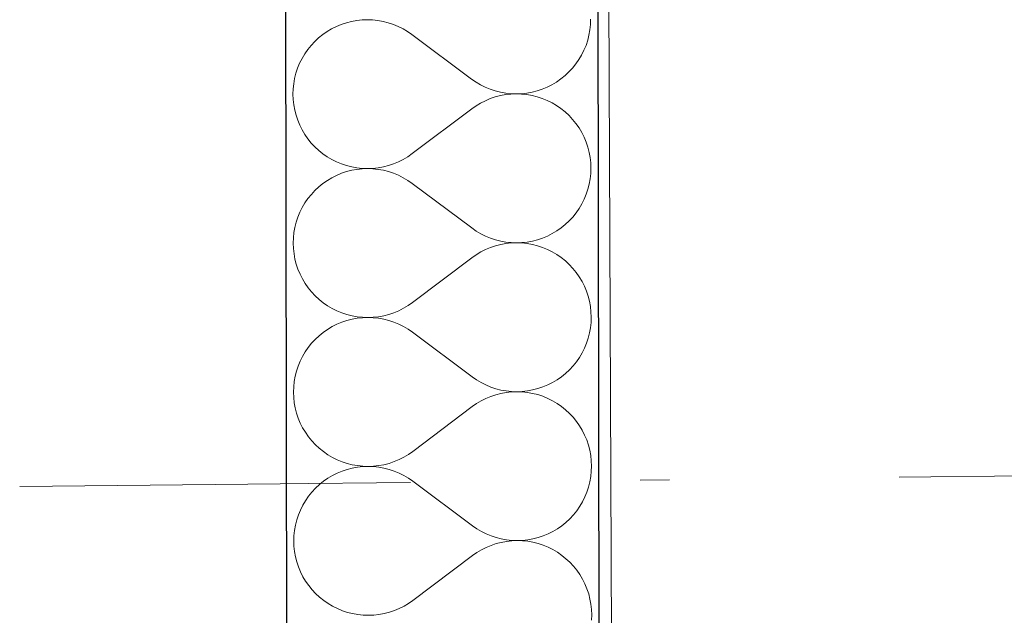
# Model space of a CAD drawing. Header units: millimetres. Extents: x -24674 to 2959, y -2716 to 20653.
# Tile 140 of 161: x -11280 to -10776, y 16095 to 16399. Entities that reach past the tile are written whole.
import ezdxf

# ---------------------------------------------------------------- set-up
doc = ezdxf.new("R2010")
doc.units = ezdxf.units.MM
doc.header["$MEASUREMENT"] = 0
doc.linetypes.add('Wipeout_Contour', pattern=[1000, 0, -1000])
doc.linetypes.add('Čerchovaná', pattern=[450, 200, -117.5, 15, -117.5])
for name, color, linetype in [('9._POHLED ZÁPADNÍ_1_Konstrukce - krov', 7, 'Continuous'), ('9._POHLED ZÁPADNÍ_1_Konstrukce - nosné', 7, 'Continuous'), ('9._POHLED ZÁPADNÍ_1_Nové_Konstrukce - nosné', 7, 'Continuous'), ('9._POHLED ZÁPADNÍ_1_Nové_Výplně - Povrchové', 7, 'Continuous'), ('9._POHLED ZÁPADNÍ_1_Nové_Výplně – Řezové', 7, 'Continuous'), ('9._POHLED ZÁPADNÍ_1_Výplně - Povrchové', 7, 'Continuous'), ('9._POHLED ZÁPADNÍ_1_VÝTAH VAR 1', 7, 'Continuous')]:
    doc.layers.add(name, color=color, linetype=linetype)

# ---------------------------------------------------------------- blocks, each defined once
blk = doc.blocks.new('*X21', base_point=(-27719.5, -6043.99))
at = {"layer": '9._POHLED ZÁPADNÍ_1_Nové_Výplně – Řezové', "color": 21, "linetype": 'Continuous', "lineweight": 20, "true_color": 0xffaaaa}
for p, q in [((-11112.6, 16397.84), (-11115.18, 16396.97)), ((-11109.96, 16398.51), (-11112.6, 16397.84)), ((-11107.29, 16399), (-11109.96, 16398.51)), ((-11104.58, 16399.29), (-11107.29, 16399)), ((-11101.86, 16399.39), (-11104.58, 16399.29)), ((-11099.14, 16399.3), (-11101.86, 16399.39)), ((-11096.44, 16399.01), (-11099.14, 16399.3)), ((-11093.76, 16398.53), (-11096.44, 16399.01)), ((-11091.12, 16397.86), (-11093.76, 16398.53)), ((-11088.54, 16397), (-11091.12, 16397.86)), ((-10987.69, 16396.88), (-10987.6, 16399.6)), ((-11122.46, 16393.32), (-11124.69, 16391.76)), ((-11120.12, 16394.71), (-11122.46, 16393.32)), ((-11117.69, 16395.93), (-11120.12, 16394.71)), ((-11115.18, 16396.97), (-11117.69, 16395.93)), ((-11086.03, 16395.97), (-11088.54, 16397)), ((-11083.59, 16394.75), (-11086.03, 16395.97)), ((-11081.25, 16393.36), (-11083.59, 16394.75)), ((-11079.02, 16391.81), (-11081.25, 16393.36)), ((-10988.46, 16391.49), (-10987.98, 16394.17)), ((-10987.98, 16394.17), (-10987.69, 16396.88)), ((-11128.8, 16388.2), (-11130.65, 16386.2)), ((-11126.81, 16390.05), (-11128.8, 16388.2)), ((-11124.69, 16391.76), (-11126.81, 16390.05)), ((-11048.5, 16369.01), (-11079.02, 16391.81)), ((-10989.98, 16386.27), (-10989.13, 16388.86)), ((-10989.13, 16388.86), (-10988.46, 16391.49)), ((-11132.35, 16384.08), (-11133.9, 16381.84)), ((-11130.65, 16386.2), (-11132.35, 16384.08)), ((-10992.23, 16381.32), (-10991.02, 16383.76)), ((-10991.02, 16383.76), (-10989.98, 16386.27)), ((-11135.28, 16379.5), (-11136.5, 16377.07)), ((-11133.9, 16381.84), (-11135.28, 16379.5)), ((-10995.17, 16376.74), (-10993.62, 16378.98)), ((-10993.62, 16378.98), (-10992.23, 16381.32)), ((-11137.53, 16374.55), (-11138.39, 16371.97)), ((-11136.5, 16377.07), (-11137.53, 16374.55)), ((-11000.71, 16370.77), (-10998.72, 16372.63)), ((-10998.72, 16372.63), (-10996.87, 16374.62)), ((-10996.87, 16374.62), (-10995.17, 16376.74)), ((-11139.06, 16369.33), (-11139.54, 16366.65)), ((-11138.39, 16371.97), (-11139.06, 16369.33)), ((-11048.5, 16369.01), (-11046.26, 16367.46)), ((-11046.26, 16367.46), (-11043.92, 16366.08)), ((-11007.4, 16366.12), (-11005.06, 16367.51)), ((-11005.06, 16367.51), (-11002.82, 16369.06)), ((-11002.82, 16369.06), (-11000.71, 16370.77)), ((-11139.82, 16363.95), (-11139.91, 16361.23)), ((-11139.54, 16366.65), (-11139.82, 16363.95)), ((-11043.92, 16366.08), (-11041.49, 16364.86)), ((-11041.49, 16364.86), (-11038.97, 16363.82)), ((-11038.97, 16363.82), (-11036.39, 16362.96)), ((-11036.39, 16362.96), (-11033.76, 16362.29)), ((-11033.76, 16362.29), (-11031.08, 16361.81)), ((-11020.23, 16361.83), (-11017.55, 16362.31)), ((-11017.55, 16362.31), (-11014.92, 16362.99)), ((-11014.92, 16362.99), (-11012.34, 16363.85)), ((-11012.34, 16363.85), (-11009.83, 16364.9)), ((-11009.83, 16364.9), (-11007.4, 16366.12)), ((-11139.91, 16361.23), (-11139.81, 16358.51)), ((-11139.81, 16358.51), (-11139.52, 16355.81)), ((-11041.48, 16357.95), (-11043.91, 16356.72)), ((-11038.97, 16359), (-11041.48, 16357.95)), ((-11036.39, 16359.86), (-11038.97, 16359)), ((-11033.75, 16360.54), (-11036.39, 16359.86)), ((-11031.08, 16361.03), (-11033.75, 16360.54)), ((-11031.08, 16361.81), (-11028.37, 16361.53)), ((-11028.37, 16361.33), (-11031.08, 16361.03)), ((-11028.37, 16361.53), (-11025.65, 16361.43)), ((-11025.65, 16361.43), (-11028.37, 16361.33)), ((-11025.65, 16361.43), (-11022.94, 16361.53)), ((-11022.93, 16361.34), (-11025.65, 16361.43)), ((-11022.94, 16361.53), (-11020.23, 16361.83)), ((-11020.23, 16361.06), (-11022.93, 16361.34)), ((-11017.55, 16360.58), (-11020.23, 16361.06)), ((-11014.91, 16359.91), (-11017.55, 16360.58)), ((-11012.33, 16359.06), (-11014.91, 16359.91)), ((-11009.81, 16358.03), (-11012.33, 16359.06)), ((-11007.38, 16356.81), (-11009.81, 16358.03)), ((-11139.52, 16355.81), (-11139.03, 16353.13)), ((-11139.03, 16353.13), (-11138.35, 16350.5)), ((-11048.47, 16353.77), (-11078.91, 16330.86)), ((-11046.24, 16355.33), (-11048.47, 16353.77)), ((-11043.91, 16356.72), (-11046.24, 16355.33)), ((-11005.04, 16355.43), (-11007.38, 16356.81)), ((-11002.8, 16353.88), (-11005.04, 16355.43)), ((-11000.68, 16352.18), (-11002.8, 16353.88)), ((-10998.68, 16350.33), (-11000.68, 16352.18)), ((-11138.35, 16350.5), (-11137.49, 16347.92)), ((-11137.49, 16347.92), (-11136.44, 16345.4)), ((-10996.82, 16348.34), (-10998.68, 16350.33)), ((-10995.11, 16346.23), (-10996.82, 16348.34)), ((-11136.44, 16345.4), (-11135.22, 16342.97)), ((-11135.22, 16342.97), (-11133.83, 16340.64)), ((-10993.56, 16344), (-10995.11, 16346.23)), ((-10992.16, 16341.66), (-10993.56, 16344)), ((-11133.83, 16340.64), (-11132.27, 16338.41)), ((-11132.27, 16338.41), (-11130.56, 16336.29)), ((-10990.94, 16339.23), (-10992.16, 16341.66)), ((-10989.89, 16336.72), (-10990.94, 16339.23)), ((-11130.56, 16336.29), (-11128.7, 16334.3)), ((-11128.7, 16334.3), (-11126.71, 16332.45)), ((-11126.71, 16332.45), (-11124.58, 16330.75)), ((-10989.03, 16334.14), (-10989.89, 16336.72)), ((-10988.35, 16331.5), (-10989.03, 16334.14)), ((-11124.58, 16330.75), (-11122.35, 16329.2)), ((-11122.35, 16329.2), (-11120, 16327.82)), ((-11120, 16327.82), (-11117.57, 16326.61)), ((-11085.9, 16326.69), (-11083.48, 16327.91)), ((-11083.48, 16327.91), (-11081.14, 16329.3)), ((-11081.14, 16329.3), (-11078.91, 16330.86)), ((-10987.86, 16328.83), (-10988.35, 16331.5)), ((-10987.57, 16326.12), (-10987.86, 16328.83)), ((-11117.57, 16326.61), (-11115.05, 16325.57)), ((-11115.05, 16325.57), (-11112.47, 16324.72)), ((-11112.47, 16324.72), (-11109.83, 16324.05)), ((-11109.83, 16322.32), (-11112.46, 16321.65)), ((-11109.83, 16324.05), (-11107.15, 16323.58)), ((-11107.15, 16322.81), (-11109.83, 16322.32)), ((-11107.15, 16323.58), (-11104.45, 16323.29)), ((-11104.45, 16323.1), (-11107.15, 16322.81)), ((-11104.45, 16323.29), (-11101.73, 16323.2)), ((-11101.73, 16323.2), (-11104.45, 16323.1)), ((-11101.73, 16323.2), (-11099.01, 16323.31)), ((-11099.01, 16323.11), (-11101.73, 16323.2)), ((-11099.01, 16323.31), (-11096.31, 16323.6)), ((-11096.3, 16322.82), (-11099.01, 16323.11)), ((-11096.31, 16323.6), (-11093.63, 16324.09)), ((-11093.63, 16322.34), (-11096.3, 16322.82)), ((-11093.63, 16324.09), (-11090.99, 16324.77)), ((-11090.99, 16321.67), (-11093.63, 16322.34)), ((-11090.99, 16324.77), (-11088.42, 16325.64)), ((-11088.42, 16325.64), (-11085.9, 16326.69)), ((-10987.47, 16323.4), (-10987.57, 16326.12)), ((-10987.56, 16320.69), (-10987.47, 16323.4)), ((-11122.32, 16317.13), (-11124.56, 16315.57)), ((-11119.99, 16318.52), (-11122.32, 16317.13)), ((-11117.56, 16319.74), (-11119.99, 16318.52)), ((-11115.04, 16320.78), (-11117.56, 16319.74)), ((-11112.46, 16321.65), (-11115.04, 16320.78)), ((-11088.41, 16320.81), (-11090.99, 16321.67)), ((-11085.89, 16319.77), (-11088.41, 16320.81)), ((-11083.46, 16318.56), (-11085.89, 16319.77)), ((-11081.12, 16317.17), (-11083.46, 16318.56)), ((-11078.88, 16315.62), (-11081.12, 16317.17)), ((-10988.32, 16315.3), (-10987.85, 16317.98)), ((-10987.85, 16317.98), (-10987.56, 16320.69)), ((-11128.66, 16312.01), (-11130.51, 16310.01)), ((-11126.67, 16313.86), (-11128.66, 16312.01)), ((-11124.56, 16315.57), (-11126.67, 16313.86)), ((-11048.36, 16292.82), (-11078.88, 16315.62)), ((-10989.85, 16310.08), (-10988.99, 16312.67)), ((-10988.99, 16312.67), (-10988.32, 16315.3)), ((-11132.22, 16307.89), (-11133.76, 16305.65)), ((-11130.51, 16310.01), (-11132.22, 16307.89)), ((-10992.1, 16305.13), (-10990.88, 16307.57)), ((-10990.88, 16307.57), (-10989.85, 16310.08)), ((-11135.15, 16303.31), (-11136.36, 16300.88)), ((-11133.76, 16305.65), (-11135.15, 16303.31)), ((-10995.03, 16300.55), (-10993.48, 16302.79)), ((-10993.48, 16302.79), (-10992.1, 16305.13)), ((-11137.4, 16298.36), (-11138.25, 16295.78)), ((-11136.36, 16300.88), (-11137.4, 16298.36)), ((-10998.59, 16296.44), (-10996.73, 16298.43)), ((-10996.73, 16298.43), (-10995.03, 16300.55)), ((-11138.92, 16293.14), (-11139.4, 16290.46)), ((-11138.25, 16295.78), (-11138.92, 16293.14)), ((-11048.36, 16292.82), (-11046.13, 16291.27)), ((-11004.92, 16291.32), (-11002.69, 16292.87)), ((-11002.69, 16292.87), (-11000.57, 16294.58)), ((-11000.57, 16294.58), (-10998.59, 16296.44)), ((-11139.69, 16287.76), (-11139.78, 16285.04)), ((-11139.4, 16290.46), (-11139.69, 16287.76)), ((-11046.13, 16291.27), (-11043.79, 16289.89)), ((-11043.79, 16289.89), (-11041.35, 16288.67)), ((-11041.35, 16288.67), (-11038.84, 16287.63)), ((-11038.84, 16287.63), (-11036.26, 16286.77)), ((-11036.26, 16286.77), (-11033.62, 16286.1)), ((-11017.42, 16286.12), (-11014.78, 16286.8)), ((-11014.78, 16286.8), (-11012.2, 16287.66)), ((-11012.2, 16287.66), (-11009.69, 16288.71)), ((-11009.69, 16288.71), (-11007.26, 16289.93)), ((-11007.26, 16289.93), (-11004.92, 16291.32)), ((-11139.78, 16285.04), (-11139.68, 16282.32)), ((-11139.68, 16282.32), (-11139.38, 16279.62)), ((-11041.34, 16281.76), (-11043.77, 16280.53)), ((-11038.83, 16282.81), (-11041.34, 16281.76)), ((-11036.25, 16283.67), (-11038.83, 16282.81)), ((-11033.62, 16284.35), (-11036.25, 16283.67)), ((-11033.62, 16286.1), (-11030.94, 16285.62)), ((-11030.94, 16284.84), (-11033.62, 16284.35)), ((-11030.94, 16285.62), (-11028.24, 16285.34)), ((-11028.24, 16285.14), (-11030.94, 16284.84)), ((-11028.24, 16285.34), (-11025.52, 16285.24)), ((-11025.52, 16285.24), (-11028.24, 16285.14)), ((-11025.52, 16285.24), (-11022.8, 16285.34)), ((-11022.8, 16285.15), (-11025.52, 16285.24)), ((-11022.8, 16285.34), (-11020.1, 16285.64)), ((-11020.09, 16284.87), (-11022.8, 16285.15)), ((-11020.1, 16285.64), (-11017.42, 16286.12)), ((-11017.42, 16284.39), (-11020.09, 16284.87)), ((-11014.78, 16283.72), (-11017.42, 16284.39)), ((-11012.19, 16282.87), (-11014.78, 16283.72)), ((-11009.68, 16281.83), (-11012.19, 16282.87)), ((-11007.24, 16280.62), (-11009.68, 16281.83)), ((-11139.38, 16279.62), (-11138.89, 16276.94)), ((-11138.89, 16276.94), (-11138.22, 16274.31)), ((-11048.34, 16277.58), (-11078.77, 16254.67)), ((-11046.11, 16279.14), (-11048.34, 16277.58)), ((-11043.77, 16280.53), (-11046.11, 16279.14)), ((-11004.9, 16279.24), (-11007.24, 16280.62)), ((-11002.66, 16277.69), (-11004.9, 16279.24)), ((-11000.54, 16275.99), (-11002.66, 16277.69)), ((-11138.22, 16274.31), (-11137.35, 16271.73)), ((-11137.35, 16271.73), (-11136.31, 16269.21)), ((-10998.55, 16274.14), (-11000.54, 16275.99)), ((-10996.69, 16272.15), (-10998.55, 16274.14)), ((-10994.98, 16270.04), (-10996.69, 16272.15)), ((-11136.31, 16269.21), (-11135.08, 16266.78)), ((-11135.08, 16266.78), (-11133.69, 16264.45)), ((-10993.42, 16267.81), (-10994.98, 16270.04)), ((-10992.03, 16265.47), (-10993.42, 16267.81)), ((-11133.69, 16264.45), (-11132.14, 16262.22)), ((-11132.14, 16262.22), (-11130.42, 16260.1)), ((-10990.81, 16263.04), (-10992.03, 16265.47)), ((-10989.76, 16260.53), (-10990.81, 16263.04)), ((-11130.42, 16260.1), (-11128.57, 16258.11)), ((-11128.57, 16258.11), (-11126.57, 16256.26)), ((-10988.9, 16257.95), (-10989.76, 16260.53)), ((-10988.22, 16255.31), (-10988.9, 16257.95)), ((-11126.57, 16256.26), (-11124.45, 16254.56)), ((-11124.45, 16254.56), (-11122.21, 16253.01)), ((-11122.21, 16253.01), (-11119.87, 16251.63)), ((-11119.87, 16251.63), (-11117.43, 16250.42)), ((-11085.77, 16250.5), (-11083.34, 16251.72)), ((-11083.34, 16251.72), (-11081, 16253.11)), ((-11081, 16253.11), (-11078.77, 16254.67)), ((-10987.73, 16252.64), (-10988.22, 16255.31)), ((-10987.43, 16249.93), (-10987.73, 16252.64)), ((-11117.43, 16250.42), (-11114.92, 16249.38)), ((-11114.92, 16249.38), (-11112.33, 16248.53)), ((-11112.33, 16248.53), (-11109.7, 16247.86)), ((-11109.7, 16247.86), (-11107.02, 16247.39)), ((-11107.02, 16246.62), (-11109.69, 16246.13)), ((-11107.02, 16247.39), (-11104.31, 16247.1)), ((-11104.31, 16246.91), (-11107.02, 16246.62)), ((-11104.31, 16247.1), (-11101.59, 16247.01)), ((-11101.59, 16247.01), (-11104.31, 16246.91)), ((-11101.59, 16247.01), (-11098.87, 16247.12)), ((-11098.87, 16246.92), (-11101.59, 16247.01)), ((-11098.87, 16247.12), (-11096.17, 16247.41)), ((-11096.17, 16246.63), (-11098.87, 16246.92)), ((-11096.17, 16247.41), (-11093.49, 16247.9)), ((-11093.49, 16246.15), (-11096.17, 16246.63)), ((-11093.49, 16247.9), (-11090.86, 16248.58)), ((-11090.86, 16248.58), (-11088.28, 16249.45)), ((-11088.28, 16249.45), (-11085.77, 16250.5)), ((-10987.33, 16247.21), (-10987.43, 16249.93)), ((-10987.42, 16244.5), (-10987.33, 16247.21)), ((-11119.85, 16242.33), (-11122.19, 16240.94)), ((-11117.42, 16243.55), (-11119.85, 16242.33)), ((-11114.91, 16244.59), (-11117.42, 16243.55)), ((-11112.33, 16245.46), (-11114.91, 16244.59)), ((-11109.69, 16246.13), (-11112.33, 16245.46)), ((-11090.85, 16245.48), (-11093.49, 16246.15)), ((-11088.27, 16244.62), (-11090.85, 16245.48)), ((-11085.76, 16243.58), (-11088.27, 16244.62)), ((-11083.32, 16242.37), (-11085.76, 16243.58)), ((-11080.98, 16240.98), (-11083.32, 16242.37)), ((-10988.19, 16239.11), (-10987.71, 16241.79)), ((-10987.71, 16241.79), (-10987.42, 16244.5)), ((-11126.54, 16237.67), (-11128.53, 16235.81)), ((-11124.42, 16239.38), (-11126.54, 16237.67)), ((-11122.19, 16240.94), (-11124.42, 16239.38)), ((-11078.75, 16239.43), (-11080.98, 16240.98)), ((-11048.23, 16216.63), (-11078.75, 16239.43)), ((-10989.71, 16233.89), (-10988.86, 16236.47)), ((-10988.86, 16236.47), (-10988.19, 16239.11)), ((-11132.08, 16231.7), (-11133.63, 16229.46)), ((-11130.38, 16233.82), (-11132.08, 16231.7)), ((-11128.53, 16235.81), (-11130.38, 16233.82)), ((-10991.96, 16228.94), (-10990.75, 16231.38)), ((-10990.75, 16231.38), (-10989.71, 16233.89)), ((-11135.01, 16227.12), (-11136.23, 16224.69)), ((-11133.63, 16229.46), (-11135.01, 16227.12)), ((-10994.9, 16224.36), (-10993.35, 16226.6)), ((-10993.35, 16226.6), (-10991.96, 16228.94)), ((-11137.26, 16222.17), (-11138.12, 16219.59)), ((-11136.23, 16224.69), (-11137.26, 16222.17)), ((-10998.45, 16220.25), (-10996.6, 16222.24)), ((-10996.6, 16222.24), (-10994.9, 16224.36)), ((-11138.79, 16216.95), (-11139.27, 16214.27)), ((-11138.12, 16219.59), (-11138.79, 16216.95)), ((-11048.23, 16216.63), (-11045.99, 16215.08)), ((-11004.79, 16215.13), (-11002.55, 16216.68)), ((-11002.55, 16216.68), (-11000.44, 16218.39)), ((-11000.44, 16218.39), (-10998.45, 16220.25)), ((-11139.55, 16211.57), (-11139.64, 16208.85)), ((-11139.27, 16214.27), (-11139.55, 16211.57)), ((-11045.99, 16215.08), (-11043.65, 16213.69)), ((-11043.65, 16213.69), (-11041.22, 16212.48)), ((-11041.22, 16212.48), (-11038.7, 16211.44)), ((-11038.7, 16211.44), (-11036.12, 16210.58)), ((-11014.65, 16210.61), (-11012.07, 16211.47)), ((-11012.07, 16211.47), (-11009.56, 16212.52)), ((-11009.56, 16212.52), (-11007.13, 16213.74)), ((-11007.13, 16213.74), (-11004.79, 16215.13)), ((-11139.64, 16208.85), (-11139.54, 16206.13)), ((-11139.54, 16206.13), (-11139.25, 16203.43)), ((-11038.7, 16206.62), (-11041.21, 16205.57)), ((-11036.12, 16207.48), (-11038.7, 16206.62)), ((-11036.12, 16210.58), (-11033.49, 16209.91)), ((-11033.48, 16208.16), (-11036.12, 16207.48)), ((-11033.49, 16209.91), (-11030.81, 16209.43)), ((-11030.81, 16208.65), (-11033.48, 16208.16)), ((-11030.81, 16209.43), (-11028.1, 16209.15)), ((-11028.1, 16208.95), (-11030.81, 16208.65)), ((-11028.1, 16209.15), (-11025.38, 16209.05)), ((-11025.38, 16209.05), (-11028.1, 16208.95)), ((-11025.38, 16209.05), (-11022.67, 16209.15)), ((-11022.66, 16208.96), (-11025.38, 16209.05)), ((-11022.67, 16209.15), (-11019.96, 16209.45)), ((-11019.96, 16208.68), (-11022.66, 16208.96)), ((-11019.96, 16209.45), (-11017.28, 16209.93)), ((-11017.28, 16208.2), (-11019.96, 16208.68)), ((-11017.28, 16209.93), (-11014.65, 16210.61)), ((-11014.64, 16207.53), (-11017.28, 16208.2)), ((-11012.06, 16206.68), (-11014.64, 16207.53)), ((-11009.54, 16205.64), (-11012.06, 16206.68)), ((-11139.25, 16203.43), (-11138.76, 16200.75)), ((-11048.2, 16201.39), (-11078.64, 16178.48)), ((-11045.97, 16202.95), (-11048.2, 16201.39)), ((-11043.64, 16204.34), (-11045.97, 16202.95)), ((-11041.21, 16205.57), (-11043.64, 16204.34)), ((-11007.11, 16204.43), (-11009.54, 16205.64)), ((-11004.77, 16203.05), (-11007.11, 16204.43)), ((-11002.53, 16201.5), (-11004.77, 16203.05)), ((-11000.41, 16199.8), (-11002.53, 16201.5)), ((-11138.76, 16200.75), (-11138.08, 16198.12)), ((-11138.08, 16198.12), (-11137.22, 16195.54)), ((-10998.41, 16197.95), (-11000.41, 16199.8)), ((-10996.55, 16195.96), (-10998.41, 16197.95)), ((-10994.84, 16193.85), (-10996.55, 16195.96)), ((-11137.22, 16195.54), (-11136.17, 16193.02)), ((-11136.17, 16193.02), (-11134.95, 16190.59)), ((-10993.29, 16191.62), (-10994.84, 16193.85)), ((-10991.89, 16189.28), (-10993.29, 16191.62)), ((-11134.95, 16190.59), (-11133.56, 16188.26)), ((-11133.56, 16188.26), (-11132, 16186.03)), ((-11132, 16186.03), (-11130.29, 16183.91)), ((-10990.67, 16186.85), (-10991.89, 16189.28)), ((-10989.62, 16184.34), (-10990.67, 16186.85)), ((-11130.29, 16183.91), (-11128.43, 16181.92)), ((-11128.43, 16181.92), (-11126.44, 16180.07)), ((-10988.76, 16181.76), (-10989.62, 16184.34)), ((-10988.08, 16179.12), (-10988.76, 16181.76)), ((-11126.44, 16180.07), (-11124.31, 16178.37)), ((-11124.31, 16178.37), (-11122.08, 16176.82)), ((-11122.08, 16176.82), (-11119.73, 16175.44)), ((-11083.21, 16175.53), (-11080.87, 16176.92)), ((-11080.87, 16176.92), (-11078.64, 16178.48)), ((-10987.59, 16176.45), (-10988.08, 16179.12)), ((-10987.3, 16173.74), (-10987.59, 16176.45)), ((-11119.73, 16175.44), (-11117.3, 16174.23)), ((-11117.3, 16174.23), (-11114.78, 16173.19)), ((-11114.78, 16173.19), (-11112.2, 16172.34)), ((-11112.2, 16172.34), (-11109.56, 16171.67)), ((-11109.56, 16171.67), (-11106.88, 16171.2)), ((-11106.88, 16171.2), (-11104.18, 16170.91)), ((-11104.18, 16170.72), (-11106.88, 16170.43)), ((-11104.18, 16170.91), (-11101.46, 16170.82)), ((-11101.46, 16170.82), (-11104.18, 16170.72)), ((-11101.46, 16170.82), (-11098.74, 16170.93)), ((-11098.74, 16170.73), (-11101.46, 16170.82)), ((-11098.74, 16170.93), (-11096.03, 16171.22)), ((-11096.03, 16170.44), (-11098.74, 16170.73)), ((-11096.03, 16171.22), (-11093.36, 16171.71)), ((-11093.36, 16171.71), (-11090.72, 16172.39)), ((-11090.72, 16172.39), (-11088.15, 16173.26)), ((-11088.15, 16173.26), (-11085.63, 16174.31)), ((-11085.63, 16174.31), (-11083.21, 16175.53)), ((-10987.2, 16171.02), (-10987.3, 16173.74)), ((-10987.29, 16168.31), (-10987.2, 16171.02)), ((-11119.72, 16166.14), (-11122.05, 16164.75)), ((-11117.29, 16167.36), (-11119.72, 16166.14)), ((-11114.77, 16168.4), (-11117.29, 16167.36)), ((-11112.19, 16169.27), (-11114.77, 16168.4)), ((-11109.56, 16169.94), (-11112.19, 16169.27)), ((-11106.88, 16170.43), (-11109.56, 16169.94)), ((-11093.36, 16169.96), (-11096.03, 16170.44)), ((-11090.72, 16169.29), (-11093.36, 16169.96)), ((-11088.14, 16168.43), (-11090.72, 16169.29)), ((-11085.62, 16167.39), (-11088.14, 16168.43)), ((-11083.19, 16166.18), (-11085.62, 16167.39)), ((-11080.85, 16164.79), (-11083.19, 16166.18)), ((-10987.58, 16165.6), (-10987.29, 16168.31)), ((-11126.4, 16161.48), (-11128.39, 16159.62)), ((-11124.29, 16163.19), (-11126.4, 16161.48)), ((-11122.05, 16164.75), (-11124.29, 16163.19)), ((-11078.61, 16163.24), (-11080.85, 16164.79)), ((-11048.09, 16140.44), (-11078.61, 16163.24)), ((-10988.72, 16160.28), (-10988.05, 16162.92)), ((-10988.05, 16162.92), (-10987.58, 16165.6)), ((-11130.24, 16157.63), (-11131.95, 16155.51)), ((-11128.39, 16159.62), (-11130.24, 16157.63)), ((-10990.61, 16155.19), (-10989.58, 16157.7)), ((-10989.58, 16157.7), (-10988.72, 16160.28)), ((-11134.88, 16150.93), (-11136.09, 16148.5)), ((-11133.49, 16153.27), (-11134.88, 16150.93)), ((-11131.95, 16155.51), (-11133.49, 16153.27)), ((-10993.21, 16150.41), (-10991.83, 16152.75)), ((-10991.83, 16152.75), (-10990.61, 16155.19)), ((-11137.13, 16145.98), (-11137.98, 16143.4)), ((-11136.09, 16148.5), (-11137.13, 16145.98)), ((-10998.32, 16144.06), (-10996.46, 16146.05)), ((-10996.46, 16146.05), (-10994.76, 16148.17)), ((-10994.76, 16148.17), (-10993.21, 16150.41)), ((-11138.65, 16140.76), (-11139.13, 16138.08)), ((-11137.98, 16143.4), (-11138.65, 16140.76)), ((-11004.65, 16138.94), (-11002.42, 16140.49)), ((-11002.42, 16140.49), (-11000.3, 16142.2)), ((-11000.3, 16142.2), (-10998.32, 16144.06)), ((-11139.13, 16138.08), (-11139.42, 16135.38)), ((-11048.09, 16140.44), (-11045.86, 16138.89)), ((-11045.86, 16138.89), (-11043.52, 16137.5)), ((-11043.52, 16137.5), (-11041.08, 16136.29)), ((-11041.08, 16136.29), (-11038.57, 16135.25)), ((-11011.93, 16135.28), (-11009.42, 16136.32)), ((-11009.42, 16136.32), (-11006.99, 16137.55)), ((-11006.99, 16137.55), (-11004.65, 16138.94)), ((-11139.42, 16135.38), (-11139.51, 16132.66)), ((-11139.51, 16132.66), (-11139.41, 16129.94)), ((-11038.56, 16130.43), (-11041.07, 16129.38)), ((-11038.57, 16135.25), (-11035.99, 16134.39)), ((-11035.98, 16131.29), (-11038.56, 16130.43)), ((-11035.99, 16134.39), (-11033.35, 16133.72)), ((-11033.35, 16131.97), (-11035.98, 16131.29)), ((-11033.35, 16133.72), (-11030.67, 16133.24)), ((-11030.67, 16132.46), (-11033.35, 16131.97)), ((-11030.67, 16133.24), (-11027.97, 16132.96)), ((-11027.97, 16132.76), (-11030.67, 16132.46)), ((-11027.97, 16132.96), (-11025.25, 16132.86)), ((-11025.25, 16132.86), (-11027.97, 16132.76)), ((-11025.25, 16132.86), (-11022.53, 16132.96)), ((-11022.53, 16132.77), (-11025.25, 16132.86)), ((-11022.53, 16132.96), (-11019.83, 16133.26)), ((-11019.82, 16132.49), (-11022.53, 16132.77)), ((-11019.83, 16133.26), (-11017.15, 16133.74)), ((-11017.15, 16132.01), (-11019.82, 16132.49)), ((-11017.15, 16133.74), (-11014.51, 16134.42)), ((-11014.51, 16131.34), (-11017.15, 16132.01)), ((-11014.51, 16134.42), (-11011.93, 16135.28)), ((-11011.92, 16130.49), (-11014.51, 16131.34)), ((-11009.41, 16129.45), (-11011.92, 16130.49)), ((-11139.41, 16129.94), (-11139.11, 16127.24)), ((-11139.11, 16127.24), (-11138.62, 16124.56)), ((-11045.84, 16126.76), (-11048.07, 16125.2)), ((-11043.5, 16128.15), (-11045.84, 16126.76)), ((-11041.07, 16129.38), (-11043.5, 16128.15)), ((-11006.97, 16128.24), (-11009.41, 16129.45)), ((-11004.63, 16126.86), (-11006.97, 16128.24)), ((-11002.39, 16125.31), (-11004.63, 16126.86)), ((-11138.62, 16124.56), (-11137.95, 16121.92)), ((-11137.95, 16121.92), (-11137.08, 16119.35)), ((-11048.07, 16125.2), (-11078.5, 16102.29)), ((-11000.27, 16123.61), (-11002.39, 16125.31)), ((-10998.28, 16121.76), (-11000.27, 16123.61)), ((-10996.42, 16119.77), (-10998.28, 16121.76)), ((-11137.08, 16119.35), (-11136.04, 16116.83)), ((-11136.04, 16116.83), (-11134.81, 16114.4)), ((-10994.71, 16117.66), (-10996.42, 16119.77)), ((-10993.15, 16115.43), (-10994.71, 16117.66)), ((-10991.76, 16113.09), (-10993.15, 16115.43)), ((-11134.81, 16114.4), (-11133.42, 16112.07)), ((-11133.42, 16112.07), (-11131.86, 16109.83)), ((-10990.53, 16110.66), (-10991.76, 16113.09)), ((-10989.49, 16108.15), (-10990.53, 16110.66)), ((-11131.86, 16109.83), (-11130.15, 16107.72)), ((-11130.15, 16107.72), (-11128.3, 16105.73)), ((-11128.3, 16105.73), (-11126.3, 16103.88)), ((-10988.62, 16105.57), (-10989.49, 16108.15)), ((-10987.95, 16102.93), (-10988.62, 16105.57)), ((-11126.3, 16103.88), (-11124.18, 16102.18)), ((-11124.18, 16102.18), (-11121.94, 16100.63)), ((-11121.94, 16100.63), (-11119.6, 16099.25)), ((-11083.07, 16099.34), (-11080.73, 16100.73)), ((-11080.73, 16100.73), (-11078.5, 16102.29)), ((-10987.46, 16100.26), (-10987.95, 16102.93)), ((-10987.16, 16097.55), (-10987.46, 16100.26)), ((-11119.6, 16099.25), (-11117.16, 16098.04)), ((-11117.16, 16098.04), (-11114.65, 16097)), ((-11114.65, 16097), (-11112.06, 16096.15)), ((-11112.06, 16096.15), (-11109.43, 16095.48)), ((-11109.43, 16095.48), (-11106.75, 16095.01)), ((-11095.9, 16095.03), (-11093.22, 16095.52)), ((-11093.22, 16095.52), (-11090.59, 16096.2)), ((-11090.59, 16096.2), (-11088.01, 16097.07)), ((-11088.01, 16097.07), (-11085.5, 16098.11)), ((-11085.5, 16098.11), (-11083.07, 16099.34)), ((-10987.06, 16094.83), (-10987.16, 16097.55)), ((-11106.75, 16095.01), (-11104.04, 16094.72)), ((-11104.04, 16094.72), (-11101.32, 16094.63)), ((-11101.32, 16094.63), (-11098.6, 16094.73)), ((-11098.6, 16094.73), (-11095.9, 16095.03)), ((-10987.15, 16092.11), (-10987.06, 16094.83))]:
    blk.add_line(p, q, dxfattribs=at)

msp = doc.modelspace()

# ---------------------------------------------------------------- wipeouts: each hides what was drawn before it
at = {"color": 254, "linetype": 'Wipeout_Contour', "lineweight": 0, "ltscale": 72283.801497}
msp.add_wipeout([(-11148.1, 18830.25), (-11130.82, 9083.32), (-10970.82, 9083.6), (-10988.08, 18817.53)], dxfattribs=at).dxf.layer = '9._POHLED ZÁPADNÍ_1_Nové_Výplně - Povrchové'

# ---------------------------------------------------------------- next in the draw order: linework, layer by layer
at = {"layer": '9._POHLED ZÁPADNÍ_1_Nové_Konstrukce - nosné', "color": 1, "linetype": 'Continuous', "lineweight": 25, "flags": 128}
for points in [[(-11148.1, 18830.25), (-11130.82, 9083.32)], [(-10970.82, 9083.6), (-10988.08, 18817.53)]]:
    msp.add_lwpolyline(points, dxfattribs=at)

# ---------------------------------------------------------------- next in the draw order: wipeouts: each hides what was drawn before it
at = {"color": 254, "linetype": 'Wipeout_Contour', "lineweight": 0, "ltscale": 70593.958106}
msp.add_wipeout([(-10986.72, 18366), (-10946.64, 9038.96), (-10496.64, 9040.89), (-10536.56, 18330.21)], dxfattribs=at).dxf.layer = '9._POHLED ZÁPADNÍ_1_Výplně - Povrchové'

# ---------------------------------------------------------------- next in the draw order: linework, layer by layer
at = {"layer": '9._POHLED ZÁPADNÍ_1_Konstrukce - nosné', "color": 251, "linetype": 'Continuous', "lineweight": 20, "true_color": 0x6a6a6a, "flags": 128}
msp.add_lwpolyline([(-10988.66, 18817.58), (-10946.75, 9064.83)], dxfattribs=at)

# ---------------------------------------------------------------- next in the draw order: wipeouts: each hides what was drawn before it
at = {"color": 254, "linetype": 'Wipeout_Contour', "lineweight": 0, "ltscale": 72283.801497}
msp.add_wipeout([(-11148.1, 18830.25), (-11130.82, 9083.32), (-10970.82, 9083.6), (-10988.08, 18817.53)], dxfattribs=at).dxf.layer = '9._POHLED ZÁPADNÍ_1_Nové_Výplně – Řezové'

# ---------------------------------------------------------------- next in the draw order: linework, layer by layer
at = {"layer": '9._POHLED ZÁPADNÍ_1_Konstrukce - krov', "color": 8, "linetype": 'Čerchovaná', "lineweight": 13}
msp.add_line((-11279.73, 16160.49), (-7097.72, 16204.56), dxfattribs=at)
at = {"layer": '9._POHLED ZÁPADNÍ_1_Nové_Konstrukce - nosné', "color": 1, "linetype": 'Continuous', "lineweight": 25, "flags": 128}
for points in [[(-11148.1, 18830.25), (-11130.82, 9083.32)], [(-10970.82, 9083.6), (-10988.08, 18817.53)]]:
    msp.add_lwpolyline(points, dxfattribs=at)

# ---------------------------------------------------------------- next in the draw order: block references
at = {"layer": '9._POHLED ZÁPADNÍ_1_VÝTAH VAR 1', "color": 9, "linetype": 'Continuous', "lineweight": 13}
msp.add_blockref('*X21', (-27719.5, -6043.99), dxfattribs=at)

doc.saveas('drawing.dxf')
